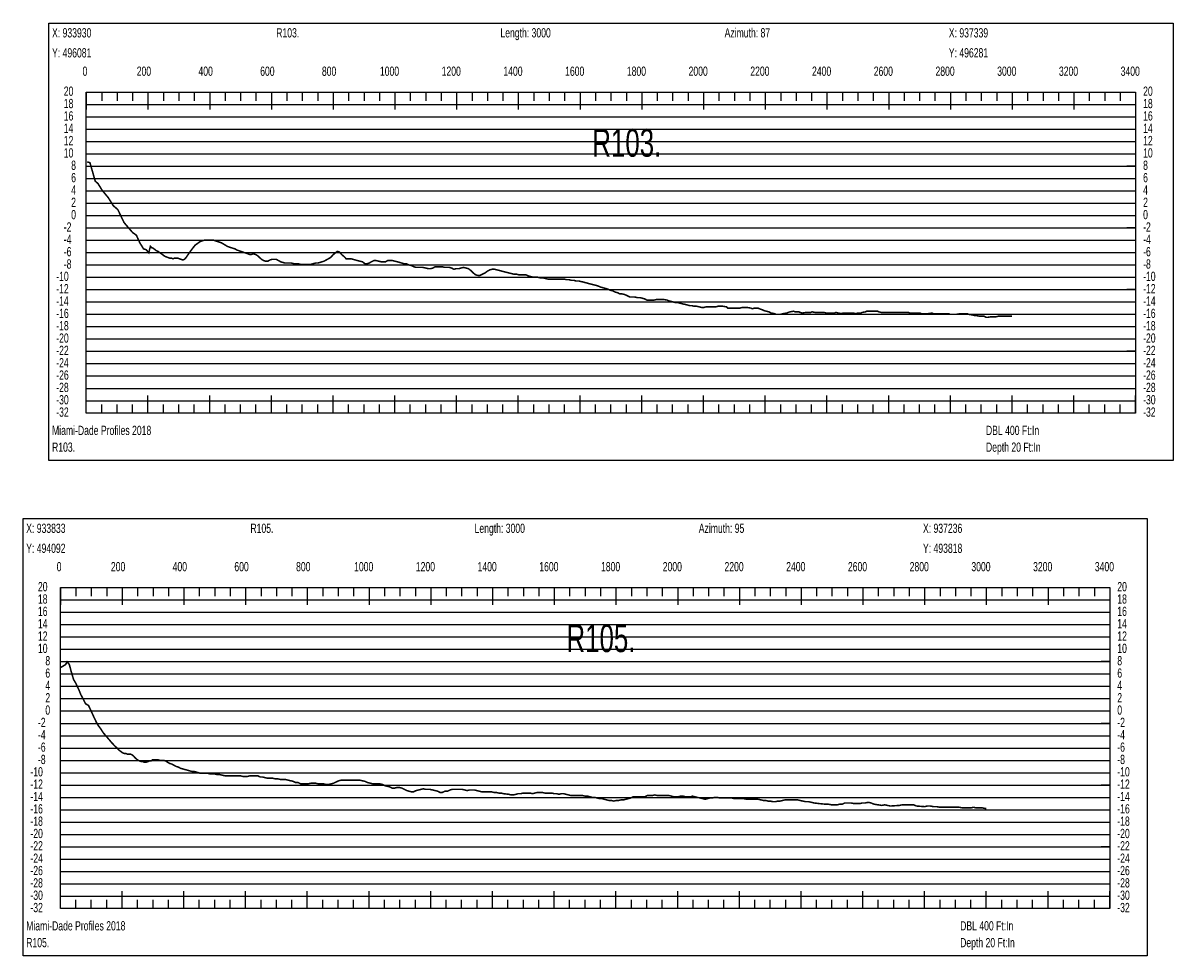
# Model space of a CAD drawing. Header units: inches. Extents: x 471865 to 538526, y 1054316 to 1102451.
# Tile 114 of 114: x 534716 to 538442, y 1099186 to 1102210. Entities that reach past the tile are written whole.
import ezdxf

# ---------------------------------------------------------------- set-up
doc = ezdxf.new("R2010")
doc.units = ezdxf.units.IN
doc.header["$MEASUREMENT"] = 0
for name, color, linetype in [('LABELS', 7, 'Continuous'), ('X_Gr1', 7, 'Continuous'), ('XSECTION', 7, 'Continuous')]:
    doc.layers.add(name, color=color, linetype=linetype)
doc.styles.get("Standard").update_dxf_attribs({"font": 'arial.ttf'})

msp = doc.modelspace()

# ---------------------------------------------------------------- linework, layer by layer
at = {"layer": 'X_Gr1', "color": 6, "linetype": 'Continuous', "lineweight": 18, "true_color": 0xff00ff, "transparency": 33554687, "const_width": 5}
for points in [[(534923.8, 1101760.1), (534923.8, 1101760.1), (534932.7, 1101757.2), (534949.8, 1101697.4), (534958.8, 1101689.5), (534972.7, 1101667.1), (534991.8, 1101644.3), (535008.7, 1101617.5), (535022.9, 1101605.4), (535043.1, 1101563.4), (535055.8, 1101548.4), (535071, 1101530.8), (535083.1, 1101522.4), (535093.8, 1101498.5), (535106.3, 1101478.1), (535115.2, 1101475.1), (535123.3, 1101465.3), (535128.5, 1101486), (535132.5, 1101482), (535137.5, 1101480), (535142.8, 1101476), (535147.9, 1101472), (535153, 1101470), (535158.5, 1101466), (535164.3, 1101462), (535169.8, 1101458), (535175.2, 1101454), (535180.3, 1101452), (535185.4, 1101450), (535190.8, 1101448), (535196.4, 1101448), (535201.8, 1101446), (535206.7, 1101448), (535211.6, 1101448), (535216.9, 1101448), (535222.3, 1101446), (535227.8, 1101444), (535233.4, 1101442), (535238.9, 1101444), (535244.3, 1101450), (535249.6, 1101458), (535255.2, 1101466), (535261, 1101474), (535267.2, 1101482), (535273.4, 1101490), (535279, 1101494), (535284.7, 1101498), (535290.4, 1101502), (535296.5, 1101504), (535302.9, 1101506), (535309.4, 1101506), (535315.9, 1101506), (535322, 1101506), (535327.9, 1101506), (535333.9, 1101506), (535339.8, 1101504), (535345.8, 1101502), (535351.7, 1101500), (535358.1, 1101498), (535364.9, 1101494), (535371.5, 1101490), (535377.8, 1101486), (535383.7, 1101484), (535389.7, 1101482), (535396, 1101480), (535402.7, 1101478), (535409.4, 1101474), (535415.6, 1101472), (535421.2, 1101470), (535426.9, 1101468), (535432.6, 1101466), (535438.6, 1101464), (535444.4, 1101462), (535450.1, 1101460), (535456, 1101460), (535462.3, 1101462), (535469.1, 1101460), (535475.7, 1101456), (535482.2, 1101450), (535488.8, 1101444), (535495.5, 1101440), (535502.3, 1101438), (535509, 1101438), (535515.7, 1101442), (535522.4, 1101444), (535529.3, 1101444), (535536.5, 1101444), (535543.8, 1101440), (535551, 1101436), (535558, 1101434), (535564.5, 1101432), (535571.1, 1101432), (535578.1, 1101432), (535585.6, 1101432), (535593.2, 1101430), (535600.4, 1101430), (535607.1, 1101430), (535613.8, 1101428), (535620.8, 1101428), (535628.2, 1101428), (535635.6, 1101428), (535642.6, 1101428), (535649.3, 1101428), (535656.2, 1101430), (535663.6, 1101432), (535671.1, 1101432), (535677.9, 1101434), (535684.3, 1101436), (535691.1, 1101438), (535698.2, 1101442), (535705.4, 1101446), (535712.5, 1101450), (535719.6, 1101458), (535726.8, 1101464), (535734, 1101470), (535740.9, 1101468), (535747.8, 1101460), (535755.1, 1101454), (535762.8, 1101446), (535770.7, 1101446), (535778.3, 1101446), (535785.5, 1101444), (535792.5, 1101442), (535799.8, 1101440), (535807.7, 1101438), (535815.8, 1101436), (535823.5, 1101430), (535830.7, 1101430), (535837.5, 1101432), (535844.5, 1101436), (535852.2, 1101440), (535860.5, 1101440), (535868.8, 1101438), (535876.7, 1101436), (535883.9, 1101436), (535890.3, 1101436), (535897, 1101440), (535904.5, 1101440), (535912.8, 1101440), (535921.3, 1101438), (535929.2, 1101436), (535936.3, 1101434), (535942.8, 1101432), (535949.7, 1101430), (535957.4, 1101430), (535965.8, 1101426), (535974.2, 1101424), (535982.1, 1101420), (535989.1, 1101418), (535995.7, 1101418), (536002.7, 1101418), (536011, 1101418), (536019.8, 1101416), (536028.7, 1101414), (536037, 1101414), (536044.2, 1101416), (536050.9, 1101420), (536057.8, 1101420), (536065.6, 1101420), (536074.1, 1101420), (536082.5, 1101418), (536090.1, 1101418), (536097.1, 1101418), (536104.2, 1101416), (536111.8, 1101412), (536119.9, 1101414), (536128.2, 1101414), (536135.9, 1101416), (536143.1, 1101418), (536150.6, 1101416), (536158.6, 1101414), (536166.8, 1101408), (536174.6, 1101400), (536182.2, 1101394), (536189.3, 1101392), (536196.7, 1101392), (536204.7, 1101396), (536212.8, 1101400), (536220.7, 1101406), (536228.4, 1101410), (536236, 1101412), (536243.7, 1101412), (536251.3, 1101410), (536259, 1101408), (536266.7, 1101406), (536274.5, 1101404), (536282, 1101402), (536289.6, 1101400), (536298, 1101398), (536306.6, 1101396), (536314.7, 1101396), (536322, 1101394), (536329.1, 1101394), (536336.8, 1101394), (536345.2, 1101394), (536353.9, 1101390), (536362.1, 1101388), (536369.4, 1101386), (536376.6, 1101386), (536384.1, 1101386), (536392.2, 1101384), (536400.6, 1101384), (536408.6, 1101382), (536416.1, 1101380), (536423.3, 1101380), (536430.7, 1101380), (536438.7, 1101380), (536446.5, 1101380), (536454.1, 1101380), (536461.8, 1101380), (536469.8, 1101380), (536477.8, 1101378), (536485.4, 1101378), (536492.8, 1101376), (536500.2, 1101376), (536508, 1101374), (536516.2, 1101374), (536524.6, 1101372), (536532.9, 1101370), (536540.4, 1101368), (536547.5, 1101366), (536555, 1101364), (536563.1, 1101362), (536571.5, 1101360), (536583.5, 1101356), (536587.4, 1101354), (536594.8, 1101352), (536602, 1101350), (536609.8, 1101348), (536618, 1101344), (536626.5, 1101342), (536634.7, 1101338), (536642.2, 1101336), (536649.6, 1101332), (536657.4, 1101332), (536665.6, 1101330), (536674.1, 1101326), (536682.1, 1101322), (536689.8, 1101322), (536697.6, 1101322), (536705.9, 1101320), (536714.4, 1101320), (536722.4, 1101318), (536730, 1101316), (536737.2, 1101312), (536744.6, 1101312), (536752.4, 1101312), (536760.4, 1101312), (536768.4, 1101314), (536775.9, 1101314), (536783.2, 1101314), (536790.7, 1101314), (536802.7, 1101312), (536806.9, 1101310), (536814.7, 1101308), (536822.3, 1101306), (536829.7, 1101304), (536837, 1101304), (536844.6, 1101302), (536852.5, 1101300), (536860.8, 1101298), (536868.8, 1101296), (536875.9, 1101294), (536882.7, 1101294), (536890.2, 1101292), (536898.6, 1101292), (536907.2, 1101290), (536915, 1101288), (536921.7, 1101288), (536928.3, 1101290), (536935.9, 1101290), (536944.6, 1101290), (536957, 1101290), (536960.8, 1101290), (536967.5, 1101292), (536974.9, 1101292), (536983.4, 1101292), (536995.6, 1101290), (536999.4, 1101286), (537006.3, 1101286), (537013.8, 1101286), (537022.5, 1101286), (537034.9, 1101286), (537038.8, 1101286), (537046.2, 1101288), (537058.1, 1101288), (537062.2, 1101288), (537074.2, 1101286), (537078.2, 1101284), (537086, 1101286), (537097.6, 1101286), (537101.5, 1101284), (537112.8, 1101280), (537116.6, 1101278), (537124.3, 1101276), (537132.1, 1101274), (537140, 1101270), (537151.3, 1101268), (537155.2, 1101266), (537162.8, 1101266), (537170.6, 1101266), (537178.8, 1101268), (537190.7, 1101270), (537194.6, 1101272), (537201.7, 1101274), (537213, 1101276), (537217, 1101274), (537229.3, 1101274), (537233.5, 1101272), (537241.5, 1101270), (537252.3, 1101272), (537256, 1101272), (537268.4, 1101272), (537272.8, 1101274), (537281.2, 1101272), (537288.9, 1101272), (537295.8, 1101272), (537306.9, 1101272), (537310.9, 1101272), (537319.3, 1101270), (537330.6, 1101270), (537334.2, 1101270), (537345.4, 1101270), (537349.4, 1101272), (537357.3, 1101270), (537369, 1101268), (537372.9, 1101270), (537384.4, 1101270), (537388.3, 1101270), (537395.9, 1101270), (537407.4, 1101270), (537411.4, 1101268), (537422.9, 1101270), (537430.7, 1101270), (537434.6, 1101272), (537445.9, 1101274), (537449.7, 1101276), (537457.1, 1101276), (537469, 1101276), (537473, 1101276), (537484.7, 1101276), (537488.7, 1101274), (537496.6, 1101272), (537508.3, 1101272), (537512.1, 1101272), (537523.2, 1101272), (537527.1, 1101272), (537534.8, 1101272), (537542.7, 1101272), (537549.8, 1101272), (537560.5, 1101272), (537564.2, 1101272), (537572.5, 1101272), (537584.6, 1101272), (537588.3, 1101270), (537598.7, 1101270), (537602.3, 1101270), (537610, 1101270), (537622.6, 1101270), (537626.6, 1101268), (537637.3, 1101268), (537640.8, 1101268), (537648.6, 1101268), (537661.4, 1101270), (537665.5, 1101268), (537676.9, 1101268), (537684, 1101268), (537687.5, 1101268), (537699.1, 1101268), (537703.1, 1101268), (537714.8, 1101268), (537718.4, 1101266), (537725.3, 1101266), (537736.7, 1101266), (537740.7, 1101266), (537752.9, 1101268), (537760.6, 1101268), (537764.2, 1101268), (537775.2, 1101268), (537779, 1101266), (537790.9, 1101264), (537798.8, 1101262), (537802.6, 1101262), (537814.3, 1101260), (537821.7, 1101260), (537829, 1101260), (537836.8, 1101256), (537840.7, 1101256), (537852.6, 1101258), (537856.5, 1101258), (537868.4, 1101258), (537876.7, 1101260), (537880.7, 1101260), (537892.5, 1101260), (537900.2, 1101260), (537908, 1101260), (537916.3, 1101260), (537920.5, 1101260), (537920.7, 1101260)], [(534837.1, 1100120.7), (534837.1, 1100120.7), (534853.8, 1100130.7), (534858.8, 1100139.8), (534866, 1100130.9), (534871.3, 1100110.5), (534879.7, 1100082.2), (534886.2, 1100071.3), (534895.8, 1100051.4), (534903.2, 1100033.4), (534918.9, 1100003.3), (534927.9, 1099998.5), (534934.8, 1099984), (534946.6, 1099958.3), (534956.3, 1099938), (534967.1, 1099923.2), (534976, 1099909.5), (534987.3, 1099896.3), (535004.3, 1099876.3), (535010.1, 1099870.3), (535016.1, 1099864.3), (535021, 1099860.3), (535025.9, 1099854.3), (535031.2, 1099850.3), (535036.1, 1099846.3), (535039.8, 1099844.3), (535044.7, 1099842.3), (535049.6, 1099842.3), (535054.4, 1099840.3), (535059.9, 1099840.3), (535064.9, 1099840.3), (535069.1, 1099838.3), (535074, 1099834.3), (535079.2, 1099828.3), (535084, 1099824.3), (535088.8, 1099820.3), (535093.8, 1099818.3), (535099.1, 1099816.3), (535104.2, 1099816.3), (535108.9, 1099814.3), (535114.2, 1099814.3), (535120.1, 1099816.3), (535125.9, 1099818.3), (535131, 1099818.3), (535135.9, 1099822.3), (535141.5, 1099822.3), (535147.5, 1099822.3), (535153.4, 1099822.3), (535159.2, 1099820.3), (535165.2, 1099820.3), (535171.5, 1099820.3), (535177.9, 1099818.3), (535184.2, 1099814.3), (535190.9, 1099810.3), (535197.9, 1099808.3), (535205.3, 1099804.3), (535212.6, 1099800.3), (535219.7, 1099798.3), (535227, 1099794.3), (535234.4, 1099792.3), (535241.9, 1099790.3), (535249.1, 1099788.3), (535256.1, 1099786.3), (535263.4, 1099784.3), (535270.6, 1099784.3), (535277.6, 1099782.3), (535284.1, 1099780.3), (535290.8, 1099778.3), (535298.5, 1099778.3), (535306.8, 1099778.3), (535315.1, 1099778.3), (535322.6, 1099776.3), (535329.5, 1099776.3), (535336.7, 1099776.3), (535344.5, 1099774.3), (535352.7, 1099774.3), (535361.3, 1099772.3), (535370, 1099770.3), (535378.5, 1099770.3), (535386.3, 1099770.3), (535393.9, 1099770.3), (535402, 1099770.3), (535410.5, 1099770.3), (535419.3, 1099770.3), (535427.9, 1099768.3), (535436, 1099768.3), (535443.6, 1099768.3), (535451, 1099770.3), (535459.1, 1099770.3), (535467.6, 1099770.3), (535476.3, 1099770.3), (535484.7, 1099766.3), (535492.5, 1099766.3), (535500.1, 1099764.3), (535507.8, 1099762.3), (535516.1, 1099762.3), (535525, 1099762.3), (535533.8, 1099760.3), (535542.2, 1099760.3), (535549.9, 1099758.3), (535557.7, 1099758.3), (535565.8, 1099758.3), (535574.2, 1099756.3), (535582.8, 1099754.3), (535591.2, 1099752.3), (535599.3, 1099748.3), (535607.4, 1099748.3), (535615.4, 1099744.3), (535623.8, 1099744.3), (535632, 1099744.3), (535640.3, 1099744.3), (535648.6, 1099746.3), (535656.6, 1099746.3), (535664.4, 1099746.3), (535672, 1099744.3), (535680.1, 1099744.3), (535688.7, 1099744.3), (535697.4, 1099742.3), (535706.1, 1099742.3), (535714.4, 1099744.3), (535722.4, 1099746.3), (535730.5, 1099750.3), (535739, 1099754.3), (535748, 1099756.3), (535757, 1099756.3), (535765.6, 1099756.3), (535774, 1099756.3), (535782.1, 1099756.3), (535789.9, 1099756.3), (535797.7, 1099756.3), (535805.9, 1099756.3), (535814.7, 1099754.3), (535823.7, 1099752.3), (535832.6, 1099748.3), (535841, 1099746.3), (535848.7, 1099744.3), (535856.5, 1099744.3), (535864.3, 1099744.3), (535872.2, 1099744.3), (535880.1, 1099742.3), (535888.2, 1099738.3), (535896.4, 1099736.3), (535904.3, 1099734.3), (535911.8, 1099730.3), (535919.3, 1099730.3), (535927.3, 1099732.3), (535935.5, 1099732.3), (535943.6, 1099730.3), (535951.7, 1099726.3), (535959.6, 1099722.3), (535967, 1099720.3), (535974, 1099718.3), (535981.1, 1099718.3), (535988.9, 1099722.3), (535997.2, 1099724.3), (536005.4, 1099726.3), (536013, 1099728.3), (536020, 1099726.3), (536027, 1099726.3), (536034.7, 1099726.3), (536043.2, 1099724.3), (536051.8, 1099722.3), (536059.6, 1099720.3), (536066.8, 1099716.3), (536074.3, 1099716.3), (536082.7, 1099720.3), (536091.4, 1099720.3), (536099.3, 1099724.3), (536106.4, 1099726.3), (536113.7, 1099726.3), (536121.7, 1099726.3), (536130.3, 1099726.3), (536139, 1099726.3), (536147.3, 1099724.3), (536154.9, 1099722.3), (536162.2, 1099724.3), (536169.9, 1099724.3), (536178.1, 1099724.3), (536186.5, 1099722.3), (536194.8, 1099720.3), (536202.6, 1099718.3), (536210.1, 1099718.3), (536217.5, 1099718.3), (536225.3, 1099718.3), (536233.7, 1099718.3), (536242, 1099716.3), (536250, 1099716.3), (536257.4, 1099714.3), (536264.7, 1099714.3), (536272.5, 1099712.3), (536289.8, 1099710.3), (536298, 1099708.3), (536305.5, 1099708.3), (536312.8, 1099710.3), (536320.3, 1099712.3), (536328.2, 1099712.3), (536336.3, 1099714.3), (536344.2, 1099714.3), (536352, 1099714.3), (536359.6, 1099714.3), (536366.9, 1099712.3), (536374.3, 1099714.3), (536382.2, 1099716.3), (536390.6, 1099716.3), (536398.9, 1099716.3), (536406.4, 1099714.3), (536413.3, 1099714.3), (536420.5, 1099714.3), (536428.5, 1099714.3), (536436.9, 1099712.3), (536445.1, 1099712.3), (536452.6, 1099710.3), (536459.7, 1099712.3), (536467.1, 1099712.3), (536475, 1099710.3), (536483.2, 1099708.3), (536491.3, 1099706.3), (536498.9, 1099706.3), (536506.3, 1099706.3), (536513.6, 1099706.3), (536521.2, 1099706.3), (536529.2, 1099706.3), (536537.2, 1099704.3), (536545.3, 1099704.3), (536553, 1099702.3), (536560.6, 1099700.3), (536568.5, 1099700.3), (536576.5, 1099698.3), (536584.4, 1099696.3), (536591.6, 1099696.3), (536598.9, 1099694.3), (536606.7, 1099692.3), (536614.7, 1099690.3), (536622.5, 1099690.3), (536630.1, 1099688.3), (536637.9, 1099690.3), (536645.8, 1099690.3), (536653.9, 1099692.3), (536661.7, 1099692.3), (536669.2, 1099694.3), (536676.8, 1099696.3), (536684.7, 1099698.3), (536692.5, 1099702.3), (536700.1, 1099702.3), (536707.6, 1099702.3), (536715.5, 1099702.3), (536723.5, 1099702.3), (536731.1, 1099702.3), (536738.5, 1099706.3), (536746.2, 1099706.3), (536754.4, 1099706.3), (536763, 1099708.3), (536771.3, 1099706.3), (536779, 1099706.3), (536786.2, 1099706.3), (536793.2, 1099706.3), (536800.6, 1099706.3), (536808.8, 1099706.3), (536817.1, 1099704.3), (536824.8, 1099702.3), (536831.7, 1099702.3), (536838.4, 1099702.3), (536846, 1099704.3), (536854.6, 1099704.3), (536863.3, 1099702.3), (536871.3, 1099702.3), (536878.4, 1099702.3), (536885.3, 1099704.3), (536892.9, 1099702.3), (536901.2, 1099700.3), (536909.8, 1099698.3), (536918.2, 1099696.3), (536926.2, 1099694.3), (536933.7, 1099696.3), (536941.1, 1099698.3), (536948.8, 1099698.3), (536956.8, 1099700.3), (536965.1, 1099700.3), (536973.4, 1099698.3), (536981.4, 1099698.3), (536989, 1099698.3), (536996.6, 1099698.3), (537004.4, 1099698.3), (537012.5, 1099698.3), (537020.6, 1099696.3), (537028.1, 1099696.3), (537035.5, 1099696.3), (537043.2, 1099696.3), (537051.3, 1099696.3), (537059.6, 1099694.3), (537067.5, 1099694.3), (537074.9, 1099694.3), (537082.1, 1099694.3), (537089.9, 1099694.3), (537098.2, 1099694.3), (537106.3, 1099692.3), (537114.3, 1099690.3), (537122.1, 1099690.3), (537129.7, 1099688.3), (537137.5, 1099688.3), (537145.3, 1099686.3), (537153.2, 1099686.3), (537161, 1099688.3), (537168.8, 1099688.3), (537176.7, 1099690.3), (537184.8, 1099692.3), (537193.2, 1099692.3), (537201.7, 1099692.3), (537218.2, 1099692.3), (537226, 1099692.3), (537233.9, 1099690.3), (537242.5, 1099688.3), (537252.1, 1099686.3), (537261.7, 1099686.3), (537270.4, 1099684.3), (537278.4, 1099682.3), (537294.9, 1099680.3), (537314.5, 1099678.3), (537324.9, 1099678.3), (537335.4, 1099676.3), (537345.3, 1099676.3), (537354.2, 1099676.3), (537362.4, 1099678.3), (537370.4, 1099678.3), (537378.8, 1099682.3), (537388, 1099682.3), (537398.1, 1099682.3), (537408.2, 1099680.3), (537417.7, 1099680.3), (537426.7, 1099680.3), (537435.5, 1099682.3), (537444.7, 1099682.3), (537454.2, 1099684.3), (537463.7, 1099682.3), (537473, 1099678.3), (537498.8, 1099674.3), (537507.5, 1099676.3), (537516.6, 1099674.3), (537526.1, 1099672.3), (537555.3, 1099674.3), (537564.8, 1099676.3), (537573.8, 1099676.3), (537582.6, 1099676.3), (537591.7, 1099676.3), (537601.2, 1099676.3), (537610.9, 1099672.3), (537636.7, 1099670.3), (537645.6, 1099672.3), (537655.4, 1099672.3), (537665.9, 1099670.3), (537676.4, 1099670.3), (537686.2, 1099668.3), (537695.4, 1099668.3), (537704.2, 1099668.3), (537712.8, 1099668.3), (537721.4, 1099668.3), (537730.2, 1099668.3), (537739.6, 1099668.3), (537749.6, 1099668.3), (537759.9, 1099666.3), (537769.7, 1099666.3), (537778.5, 1099666.3), (537786.8, 1099666.3), (537795, 1099668.3), (537804.1, 1099666.3), (537814, 1099666.3), (537823.9, 1099666.3), (537833.5, 1099664.3), (537837, 1099664.3)]]:
    msp.add_lwpolyline(points, dxfattribs=at)
at = {"layer": 'XSECTION', "color": 18, "linetype": 'Continuous', "true_color": 0x000000}
for points in [[(534799.5, 1102210), (538441.9, 1102210), (538441.9, 1100792), (534799.5, 1100792), (534799.5, 1102210)], [(534920.7, 1101986), (538320.7, 1101986), (538320.7, 1100946), (534920.7, 1100946), (534920.7, 1101986)], [(534920.7, 1101986), (534920.7, 1101929.6)], [(534920.7, 1101986), (534920.7, 1101929.6)], [(534920.7, 1101986), (534920.7, 1101958)], [(534920.7, 1101986), (534920.7, 1101958)], [(534970.7, 1101986), (534970.7, 1101958)], [(535020.7, 1101986), (535020.7, 1101958)], [(535070.7, 1101986), (535070.7, 1101958)], [(535120.7, 1101986), (535120.7, 1101929.6)], [(535120.7, 1101986), (535120.7, 1101958)], [(535170.7, 1101986), (535170.7, 1101958)], [(535220.7, 1101986), (535220.7, 1101958)], [(535270.7, 1101986), (535270.7, 1101958)], [(535320.7, 1101986), (535320.7, 1101929.6)], [(535320.7, 1101986), (535320.7, 1101958)], [(535370.7, 1101986), (535370.7, 1101958)], [(535420.7, 1101986), (535420.7, 1101958)], [(535470.7, 1101986), (535470.7, 1101958)], [(535520.7, 1101986), (535520.7, 1101929.6)], [(535520.7, 1101986), (535520.7, 1101958)], [(535570.7, 1101986), (535570.7, 1101958)], [(535620.7, 1101986), (535620.7, 1101958)], [(535670.7, 1101986), (535670.7, 1101958)], [(535720.7, 1101986), (535720.7, 1101929.6)], [(535720.7, 1101986), (535720.7, 1101958)], [(535770.7, 1101986), (535770.7, 1101958)], [(535820.7, 1101986), (535820.7, 1101958)], [(535870.7, 1101986), (535870.7, 1101958)], [(535920.7, 1101986), (535920.7, 1101929.6)], [(535920.7, 1101986), (535920.7, 1101958)], [(535970.7, 1101986), (535970.7, 1101958)], [(536020.7, 1101986), (536020.7, 1101958)], [(536070.7, 1101986), (536070.7, 1101958)], [(536120.7, 1101986), (536120.7, 1101929.6)], [(536120.7, 1101986), (536120.7, 1101958)], [(536170.7, 1101986), (536170.7, 1101958)], [(536220.7, 1101986), (536220.7, 1101958)], [(536270.7, 1101986), (536270.7, 1101958)], [(536320.7, 1101986), (536320.7, 1101929.6)], [(536320.7, 1101986), (536320.7, 1101958)], [(536370.7, 1101986), (536370.7, 1101958)], [(536420.7, 1101986), (536420.7, 1101958)], [(536470.7, 1101986), (536470.7, 1101958)], [(536520.7, 1101986), (536520.7, 1101929.6)], [(536520.7, 1101986), (536520.7, 1101958)], [(536570.7, 1101986), (536570.7, 1101958)], [(536620.7, 1101986), (536620.7, 1101958)], [(536670.7, 1101986), (536670.7, 1101958)], [(536720.7, 1101986), (536720.7, 1101929.6)], [(536720.7, 1101986), (536720.7, 1101958)], [(536770.7, 1101986), (536770.7, 1101958)], [(536820.7, 1101986), (536820.7, 1101958)], [(536870.7, 1101986), (536870.7, 1101958)], [(536920.7, 1101986), (536920.7, 1101929.6)], [(536920.7, 1101986), (536920.7, 1101958)], [(536970.7, 1101986), (536970.7, 1101958)], [(537020.7, 1101986), (537020.7, 1101958)], [(537070.7, 1101986), (537070.7, 1101958)], [(537120.7, 1101986), (537120.7, 1101929.6)], [(537120.7, 1101986), (537120.7, 1101958)], [(537170.7, 1101986), (537170.7, 1101958)], [(537220.7, 1101986), (537220.7, 1101958)], [(537270.7, 1101986), (537270.7, 1101958)], [(537320.7, 1101986), (537320.7, 1101929.6)], [(537320.7, 1101986), (537320.7, 1101958)], [(537370.7, 1101986), (537370.7, 1101958)], [(537420.7, 1101986), (537420.7, 1101958)], [(537470.7, 1101986), (537470.7, 1101958)], [(537520.7, 1101986), (537520.7, 1101929.6)], [(537520.7, 1101986), (537520.7, 1101958)], [(537570.7, 1101986), (537570.7, 1101958)], [(537620.7, 1101986), (537620.7, 1101958)], [(537670.7, 1101986), (537670.7, 1101958)], [(537720.7, 1101986), (537720.7, 1101929.6)], [(537720.7, 1101986), (537720.7, 1101958)], [(537770.7, 1101986), (537770.7, 1101958)], [(537820.7, 1101986), (537820.7, 1101958)], [(537870.7, 1101986), (537870.7, 1101958)], [(537920.7, 1101986), (537920.7, 1101929.6)], [(537920.7, 1101986), (537920.7, 1101958)], [(537970.7, 1101986), (537970.7, 1101958)], [(538020.7, 1101986), (538020.7, 1101958)], [(538070.7, 1101986), (538070.7, 1101958)], [(538120.7, 1101986), (538120.7, 1101929.6)], [(538120.7, 1101986), (538120.7, 1101958)], [(538170.7, 1101986), (538170.7, 1101958)], [(538220.7, 1101986), (538220.7, 1101958)], [(538270.7, 1101986), (538270.7, 1101958)], [(538320.7, 1101986), (538320.7, 1101929.6)], [(538320.7, 1101986), (538320.7, 1101958)], [(534920.7, 1101746), (534948.7, 1101746)], [(538320.7, 1101746), (538292.7, 1101746)], [(534920.7, 1101546), (534948.7, 1101546)], [(538320.7, 1101546), (538292.7, 1101546)], [(534920.7, 1101346), (534948.7, 1101346)], [(538320.7, 1101346), (538292.7, 1101346)], [(534920.7, 1101146), (534948.7, 1101146)], [(538320.7, 1101146), (538292.7, 1101146)], [(534920.7, 1100946), (534920.7, 1101002.4)], [(534920.7, 1100946), (534920.7, 1101002.4)], [(535120.7, 1100946), (535120.7, 1101002.4)], [(535320.7, 1100946), (535320.7, 1101002.4)], [(535520.7, 1100946), (535520.7, 1101002.4)], [(535720.7, 1100946), (535720.7, 1101002.4)], [(535920.7, 1100946), (535920.7, 1101002.4)], [(536120.7, 1100946), (536120.7, 1101002.4)], [(536320.7, 1100946), (536320.7, 1101002.4)], [(536520.7, 1100946), (536520.7, 1101002.4)], [(536720.7, 1100946), (536720.7, 1101002.4)], [(536920.7, 1100946), (536920.7, 1101002.4)], [(537120.7, 1100946), (537120.7, 1101002.4)], [(537320.7, 1100946), (537320.7, 1101002.4)], [(537520.7, 1100946), (537520.7, 1101002.4)], [(537720.7, 1100946), (537720.7, 1101002.4)], [(537920.7, 1100946), (537920.7, 1101002.4)], [(538120.7, 1100946), (538120.7, 1101002.4)], [(538320.7, 1100946), (538320.7, 1101002.4)], [(534920.7, 1100946), (534920.7, 1100974)], [(534920.7, 1100946), (534920.7, 1100974)], [(534970.7, 1100946), (534970.7, 1100974)], [(535020.7, 1100946), (535020.7, 1100974)], [(535070.7, 1100946), (535070.7, 1100974)], [(535120.7, 1100946), (535120.7, 1100974)], [(535170.7, 1100946), (535170.7, 1100974)], [(535220.7, 1100946), (535220.7, 1100974)], [(535270.7, 1100946), (535270.7, 1100974)], [(535320.7, 1100946), (535320.7, 1100974)], [(535370.7, 1100946), (535370.7, 1100974)], [(535420.7, 1100946), (535420.7, 1100974)], [(535470.7, 1100946), (535470.7, 1100974)], [(535520.7, 1100946), (535520.7, 1100974)], [(535570.7, 1100946), (535570.7, 1100974)], [(535620.7, 1100946), (535620.7, 1100974)], [(535670.7, 1100946), (535670.7, 1100974)], [(535720.7, 1100946), (535720.7, 1100974)], [(535770.7, 1100946), (535770.7, 1100974)], [(535820.7, 1100946), (535820.7, 1100974)], [(535870.7, 1100946), (535870.7, 1100974)], [(535920.7, 1100946), (535920.7, 1100974)], [(535970.7, 1100946), (535970.7, 1100974)], [(536020.7, 1100946), (536020.7, 1100974)], [(536070.7, 1100946), (536070.7, 1100974)], [(536120.7, 1100946), (536120.7, 1100974)], [(536170.7, 1100946), (536170.7, 1100974)], [(536220.7, 1100946), (536220.7, 1100974)], [(536270.7, 1100946), (536270.7, 1100974)], [(536320.7, 1100946), (536320.7, 1100974)], [(536370.7, 1100946), (536370.7, 1100974)], [(536420.7, 1100946), (536420.7, 1100974)], [(536470.7, 1100946), (536470.7, 1100974)], [(536520.7, 1100946), (536520.7, 1100974)], [(536570.7, 1100946), (536570.7, 1100974)], [(536620.7, 1100946), (536620.7, 1100974)], [(536670.7, 1100946), (536670.7, 1100974)], [(536720.7, 1100946), (536720.7, 1100974)], [(536770.7, 1100946), (536770.7, 1100974)], [(536820.7, 1100946), (536820.7, 1100974)], [(536870.7, 1100946), (536870.7, 1100974)], [(536920.7, 1100946), (536920.7, 1100974)], [(536970.7, 1100946), (536970.7, 1100974)], [(537020.7, 1100946), (537020.7, 1100974)], [(537070.7, 1100946), (537070.7, 1100974)], [(537120.7, 1100946), (537120.7, 1100974)], [(537170.7, 1100946), (537170.7, 1100974)], [(537220.7, 1100946), (537220.7, 1100974)], [(537270.7, 1100946), (537270.7, 1100974)], [(537320.7, 1100946), (537320.7, 1100974)], [(537370.7, 1100946), (537370.7, 1100974)], [(537420.7, 1100946), (537420.7, 1100974)], [(537470.7, 1100946), (537470.7, 1100974)], [(537520.7, 1100946), (537520.7, 1100974)], [(537570.7, 1100946), (537570.7, 1100974)], [(537620.7, 1100946), (537620.7, 1100974)], [(537670.7, 1100946), (537670.7, 1100974)], [(537720.7, 1100946), (537720.7, 1100974)], [(537770.7, 1100946), (537770.7, 1100974)], [(537820.7, 1100946), (537820.7, 1100974)], [(537870.7, 1100946), (537870.7, 1100974)], [(537920.7, 1100946), (537920.7, 1100974)], [(537970.7, 1100946), (537970.7, 1100974)], [(538020.7, 1100946), (538020.7, 1100974)], [(538070.7, 1100946), (538070.7, 1100974)], [(538120.7, 1100946), (538120.7, 1100974)], [(538170.7, 1100946), (538170.7, 1100974)], [(538220.7, 1100946), (538220.7, 1100974)], [(538270.7, 1100946), (538270.7, 1100974)], [(538320.7, 1100946), (538320.7, 1100974)], [(534715.8, 1100604.3), (538358.2, 1100604.3), (538358.2, 1099186.3), (534715.8, 1099186.3), (534715.8, 1100604.3)], [(534837, 1100380.3), (538237, 1100380.3), (538237, 1099340.3), (534837, 1099340.3), (534837, 1100380.3)], [(534837, 1100380.3), (534837, 1100323.9)], [(534837, 1100380.3), (534837, 1100323.9)], [(534837, 1100380.3), (534837, 1100352.3)], [(534837, 1100380.3), (534837, 1100352.3)], [(534887, 1100380.3), (534887, 1100352.3)], [(534937, 1100380.3), (534937, 1100352.3)], [(534987, 1100380.3), (534987, 1100352.3)], [(535037, 1100380.3), (535037, 1100323.9)], [(535037, 1100380.3), (535037, 1100352.3)], [(535087, 1100380.3), (535087, 1100352.3)], [(535137, 1100380.3), (535137, 1100352.3)], [(535187, 1100380.3), (535187, 1100352.3)], [(535237, 1100380.3), (535237, 1100323.9)], [(535237, 1100380.3), (535237, 1100352.3)], [(535287, 1100380.3), (535287, 1100352.3)], [(535337, 1100380.3), (535337, 1100352.3)], [(535387, 1100380.3), (535387, 1100352.3)], [(535437, 1100380.3), (535437, 1100323.9)], [(535437, 1100380.3), (535437, 1100352.3)], [(535487, 1100380.3), (535487, 1100352.3)], [(535537, 1100380.3), (535537, 1100352.3)], [(535587, 1100380.3), (535587, 1100352.3)], [(535637, 1100380.3), (535637, 1100323.9)], [(535637, 1100380.3), (535637, 1100352.3)], [(535687, 1100380.3), (535687, 1100352.3)], [(535737, 1100380.3), (535737, 1100352.3)], [(535787, 1100380.3), (535787, 1100352.3)], [(535837, 1100380.3), (535837, 1100323.9)], [(535837, 1100380.3), (535837, 1100352.3)], [(535887, 1100380.3), (535887, 1100352.3)], [(535937, 1100380.3), (535937, 1100352.3)], [(535987, 1100380.3), (535987, 1100352.3)], [(536037, 1100380.3), (536037, 1100323.9)], [(536037, 1100380.3), (536037, 1100352.3)], [(536087, 1100380.3), (536087, 1100352.3)], [(536137, 1100380.3), (536137, 1100352.3)], [(536187, 1100380.3), (536187, 1100352.3)], [(536237, 1100380.3), (536237, 1100323.9)], [(536237, 1100380.3), (536237, 1100352.3)], [(536287, 1100380.3), (536287, 1100352.3)], [(536337, 1100380.3), (536337, 1100352.3)], [(536387, 1100380.3), (536387, 1100352.3)], [(536437, 1100380.3), (536437, 1100323.9)], [(536437, 1100380.3), (536437, 1100352.3)], [(536487, 1100380.3), (536487, 1100352.3)], [(536537, 1100380.3), (536537, 1100352.3)], [(536587, 1100380.3), (536587, 1100352.3)], [(536637, 1100380.3), (536637, 1100323.9)], [(536637, 1100380.3), (536637, 1100352.3)], [(536687, 1100380.3), (536687, 1100352.3)], [(536737, 1100380.3), (536737, 1100352.3)], [(536787, 1100380.3), (536787, 1100352.3)], [(536837, 1100380.3), (536837, 1100323.9)], [(536837, 1100380.3), (536837, 1100352.3)], [(536887, 1100380.3), (536887, 1100352.3)], [(536937, 1100380.3), (536937, 1100352.3)], [(536987, 1100380.3), (536987, 1100352.3)], [(537037, 1100380.3), (537037, 1100323.9)], [(537037, 1100380.3), (537037, 1100352.3)], [(537087, 1100380.3), (537087, 1100352.3)], [(537137, 1100380.3), (537137, 1100352.3)], [(537187, 1100380.3), (537187, 1100352.3)], [(537237, 1100380.3), (537237, 1100323.9)], [(537237, 1100380.3), (537237, 1100352.3)], [(537287, 1100380.3), (537287, 1100352.3)], [(537337, 1100380.3), (537337, 1100352.3)], [(537387, 1100380.3), (537387, 1100352.3)], [(537437, 1100380.3), (537437, 1100323.9)], [(537437, 1100380.3), (537437, 1100352.3)], [(537487, 1100380.3), (537487, 1100352.3)], [(537537, 1100380.3), (537537, 1100352.3)], [(537587, 1100380.3), (537587, 1100352.3)], [(537637, 1100380.3), (537637, 1100323.9)], [(537637, 1100380.3), (537637, 1100352.3)], [(537687, 1100380.3), (537687, 1100352.3)], [(537737, 1100380.3), (537737, 1100352.3)], [(537787, 1100380.3), (537787, 1100352.3)], [(537837, 1100380.3), (537837, 1100323.9)], [(537837, 1100380.3), (537837, 1100352.3)], [(537887, 1100380.3), (537887, 1100352.3)], [(537937, 1100380.3), (537937, 1100352.3)], [(537987, 1100380.3), (537987, 1100352.3)], [(538037, 1100380.3), (538037, 1100323.9)], [(538037, 1100380.3), (538037, 1100352.3)], [(538087, 1100380.3), (538087, 1100352.3)], [(538137, 1100380.3), (538137, 1100352.3)], [(538187, 1100380.3), (538187, 1100352.3)], [(538237, 1100380.3), (538237, 1100323.9)], [(538237, 1100380.3), (538237, 1100352.3)], [(534837, 1100140.3), (534865, 1100140.3)], [(538237, 1100140.3), (538209, 1100140.3)], [(534837, 1099940.3), (534865, 1099940.3)], [(538237, 1099940.3), (538209, 1099940.3)], [(534837, 1099740.3), (534865, 1099740.3)], [(538237, 1099740.3), (538209, 1099740.3)], [(534837, 1099540.3), (534865, 1099540.3)], [(538237, 1099540.3), (538209, 1099540.3)], [(534837, 1099340.3), (534837, 1099396.7)], [(534837, 1099340.3), (534837, 1099396.7)], [(535037, 1099340.3), (535037, 1099396.7)], [(535237, 1099340.3), (535237, 1099396.7)], [(535437, 1099340.3), (535437, 1099396.7)], [(535637, 1099340.3), (535637, 1099396.7)], [(535837, 1099340.3), (535837, 1099396.7)], [(536037, 1099340.3), (536037, 1099396.7)], [(536237, 1099340.3), (536237, 1099396.7)], [(536437, 1099340.3), (536437, 1099396.7)], [(536637, 1099340.3), (536637, 1099396.7)], [(536837, 1099340.3), (536837, 1099396.7)], [(537037, 1099340.3), (537037, 1099396.7)], [(537237, 1099340.3), (537237, 1099396.7)], [(537437, 1099340.3), (537437, 1099396.7)], [(537637, 1099340.3), (537637, 1099396.7)], [(537837, 1099340.3), (537837, 1099396.7)], [(538037, 1099340.3), (538037, 1099396.7)], [(538237, 1099340.3), (538237, 1099396.7)], [(534837, 1099340.3), (534837, 1099368.3)], [(534837, 1099340.3), (534837, 1099368.3)], [(534887, 1099340.3), (534887, 1099368.3)], [(534937, 1099340.3), (534937, 1099368.3)], [(534987, 1099340.3), (534987, 1099368.3)], [(535037, 1099340.3), (535037, 1099368.3)], [(535087, 1099340.3), (535087, 1099368.3)], [(535137, 1099340.3), (535137, 1099368.3)], [(535187, 1099340.3), (535187, 1099368.3)], [(535237, 1099340.3), (535237, 1099368.3)], [(535287, 1099340.3), (535287, 1099368.3)], [(535337, 1099340.3), (535337, 1099368.3)], [(535387, 1099340.3), (535387, 1099368.3)], [(535437, 1099340.3), (535437, 1099368.3)], [(535487, 1099340.3), (535487, 1099368.3)], [(535537, 1099340.3), (535537, 1099368.3)], [(535587, 1099340.3), (535587, 1099368.3)], [(535637, 1099340.3), (535637, 1099368.3)], [(535687, 1099340.3), (535687, 1099368.3)], [(535737, 1099340.3), (535737, 1099368.3)], [(535787, 1099340.3), (535787, 1099368.3)], [(535837, 1099340.3), (535837, 1099368.3)], [(535887, 1099340.3), (535887, 1099368.3)], [(535937, 1099340.3), (535937, 1099368.3)], [(535987, 1099340.3), (535987, 1099368.3)], [(536037, 1099340.3), (536037, 1099368.3)], [(536087, 1099340.3), (536087, 1099368.3)], [(536137, 1099340.3), (536137, 1099368.3)], [(536187, 1099340.3), (536187, 1099368.3)], [(536237, 1099340.3), (536237, 1099368.3)], [(536287, 1099340.3), (536287, 1099368.3)], [(536337, 1099340.3), (536337, 1099368.3)], [(536387, 1099340.3), (536387, 1099368.3)], [(536437, 1099340.3), (536437, 1099368.3)], [(536487, 1099340.3), (536487, 1099368.3)], [(536537, 1099340.3), (536537, 1099368.3)], [(536587, 1099340.3), (536587, 1099368.3)], [(536637, 1099340.3), (536637, 1099368.3)], [(536687, 1099340.3), (536687, 1099368.3)], [(536737, 1099340.3), (536737, 1099368.3)], [(536787, 1099340.3), (536787, 1099368.3)], [(536837, 1099340.3), (536837, 1099368.3)], [(536887, 1099340.3), (536887, 1099368.3)], [(536937, 1099340.3), (536937, 1099368.3)], [(536987, 1099340.3), (536987, 1099368.3)], [(537037, 1099340.3), (537037, 1099368.3)], [(537087, 1099340.3), (537087, 1099368.3)], [(537137, 1099340.3), (537137, 1099368.3)], [(537187, 1099340.3), (537187, 1099368.3)], [(537237, 1099340.3), (537237, 1099368.3)], [(537287, 1099340.3), (537287, 1099368.3)], [(537337, 1099340.3), (537337, 1099368.3)], [(537387, 1099340.3), (537387, 1099368.3)], [(537437, 1099340.3), (537437, 1099368.3)], [(537487, 1099340.3), (537487, 1099368.3)], [(537537, 1099340.3), (537537, 1099368.3)], [(537587, 1099340.3), (537587, 1099368.3)], [(537637, 1099340.3), (537637, 1099368.3)], [(537687, 1099340.3), (537687, 1099368.3)], [(537737, 1099340.3), (537737, 1099368.3)], [(537787, 1099340.3), (537787, 1099368.3)], [(537837, 1099340.3), (537837, 1099368.3)], [(537887, 1099340.3), (537887, 1099368.3)], [(537937, 1099340.3), (537937, 1099368.3)], [(537987, 1099340.3), (537987, 1099368.3)], [(538037, 1099340.3), (538037, 1099368.3)], [(538087, 1099340.3), (538087, 1099368.3)], [(538137, 1099340.3), (538137, 1099368.3)], [(538187, 1099340.3), (538187, 1099368.3)], [(538237, 1099340.3), (538237, 1099368.3)]]:
    msp.add_lwpolyline(points, dxfattribs=at)
at = {"layer": 'XSECTION', "color": 18, "true_color": 0x000000}
for points in [[(534920.7, 1101946), (538320.7, 1101946)], [(534920.7, 1101906), (538320.7, 1101906)], [(534920.7, 1101866), (538320.7, 1101866)], [(534920.7, 1101826), (538320.7, 1101826)], [(534920.7, 1101786), (538320.7, 1101786)], [(534920.7, 1101746), (538320.7, 1101746)], [(534920.7, 1101706), (538320.7, 1101706)], [(534920.7, 1101666), (538320.7, 1101666)], [(534920.7, 1101626), (538320.7, 1101626)], [(534920.7, 1101586), (538320.7, 1101586)], [(534920.7, 1101546), (538320.7, 1101546)], [(534920.7, 1101506), (538320.7, 1101506)], [(534920.7, 1101466), (538320.7, 1101466)], [(534920.7, 1101426), (538320.7, 1101426)], [(534920.7, 1101386), (538320.7, 1101386)], [(534920.7, 1101346), (538320.7, 1101346)], [(534920.7, 1101306), (538320.7, 1101306)], [(534920.7, 1101266), (538320.7, 1101266)], [(534920.7, 1101226), (538320.7, 1101226)], [(534920.7, 1101186), (538320.7, 1101186)], [(534920.7, 1101146), (538320.7, 1101146)], [(534920.7, 1101106), (538320.7, 1101106)], [(534920.7, 1101066), (538320.7, 1101066)], [(534920.7, 1101026), (538320.7, 1101026)], [(534920.7, 1100986), (538320.7, 1100986)], [(534837, 1100340.3), (538237, 1100340.3)], [(534837, 1100300.3), (538237, 1100300.3)], [(534837, 1100260.3), (538237, 1100260.3)], [(534837, 1100220.3), (538237, 1100220.3)], [(534837, 1100180.3), (538237, 1100180.3)], [(534837, 1100140.3), (538237, 1100140.3)], [(534837, 1100100.3), (538237, 1100100.3)], [(534837, 1100060.3), (538237, 1100060.3)], [(534837, 1100020.3), (538237, 1100020.3)], [(534837, 1099980.3), (538237, 1099980.3)], [(534837, 1099940.3), (538237, 1099940.3)], [(534837, 1099900.3), (538237, 1099900.3)], [(534837, 1099860.3), (538237, 1099860.3)], [(534837, 1099820.3), (538237, 1099820.3)], [(534837, 1099780.3), (538237, 1099780.3)], [(534837, 1099740.3), (538237, 1099740.3)], [(534837, 1099700.3), (538237, 1099700.3)], [(534837, 1099660.3), (538237, 1099660.3)], [(534837, 1099620.3), (538237, 1099620.3)], [(534837, 1099580.3), (538237, 1099580.3)], [(534837, 1099540.3), (538237, 1099540.3)], [(534837, 1099500.3), (538237, 1099500.3)], [(534837, 1099460.3), (538237, 1099460.3)], [(534837, 1099420.3), (538237, 1099420.3)], [(534837, 1099380.3), (538237, 1099380.3)]]:
    msp.add_lwpolyline(points, dxfattribs=at)

# ---------------------------------------------------------------- texts
at = {"layer": 'LABELS', "color": 18, "true_color": 0x000000, "width": 0.666667}
for s, height, p in [('X: 933930', 30, (534809.9, 1102163.2)), ('R103.', 30, (535536.3, 1102163.2)), ('Length: 3000', 30, (536262.7, 1102163.2)), ('Azimuth: 87', 30, (536989.1, 1102163.2)), ('X: 937339', 30, (537715.5, 1102163.2)), ('Y: 496081', 30, (534809.9, 1102098.4)), ('Y: 496281', 30, (537715.5, 1102098.4)), ('0', 30, (534908.7, 1102038.8)), ('0', 30, (534908.7, 1102038.8)), ('200', 30, (535084.3, 1102038.8)), ('400', 30, (535284.3, 1102038.8)), ('600', 30, (535484.3, 1102038.8)), ('800', 30, (535684.3, 1102038.8)), ('1000', 30, (535872.3, 1102038.8)), ('1200', 30, (536072.3, 1102038.8)), ('1400', 30, (536272.3, 1102038.8)), ('1600', 30, (536472.3, 1102038.8)), ('1800', 30, (536672.3, 1102038.8)), ('2000', 30, (536872.3, 1102038.8)), ('2200', 30, (537072.3, 1102038.8)), ('2400', 30, (537272.3, 1102038.8)), ('2600', 30, (537472.3, 1102038.8)), ('2800', 30, (537672.3, 1102038.8)), ('3000', 30, (537872.3, 1102038.8)), ('3200', 30, (538072.3, 1102038.8)), ('3400', 30, (538272.3, 1102038.8)), ('20', 30, (534847.9, 1101974)), ('20', 30, (538345.1, 1101974)), ('18', 30, (534847.9, 1101934)), ('18', 30, (538345.1, 1101934)), ('16', 30, (534847.9, 1101894)), ('16', 30, (538345.1, 1101894)), ('14', 30, (534847.9, 1101854)), ('R103.', 90, (536560.3, 1101776.8)), ('14', 30, (538345.1, 1101854)), ('12', 30, (534847.9, 1101814)), ('12', 30, (538345.1, 1101814)), ('10', 30, (534847.9, 1101774)), ('10', 30, (538345.1, 1101774)), ('8', 30, (534871.9, 1101734)), ('8', 30, (538345.1, 1101734)), ('6', 30, (534871.9, 1101694)), ('6', 30, (538345.1, 1101694)), ('4', 30, (534871.9, 1101654)), ('4', 30, (538345.1, 1101654)), ('2', 30, (534871.9, 1101614)), ('2', 30, (538345.1, 1101614)), ('0', 30, (534871.9, 1101574)), ('0', 30, (538345.1, 1101574)), ('-2', 30, (534847.9, 1101534)), ('-2', 30, (538345.1, 1101534)), ('-4', 30, (534847.9, 1101494)), ('-4', 30, (538345.1, 1101494)), ('-6', 30, (534847.9, 1101454)), ('-6', 30, (538345.1, 1101454)), ('-8', 30, (534847.9, 1101414)), ('-8', 30, (538345.1, 1101414)), ('-10', 30, (534823.5, 1101374)), ('-10', 30, (538345.1, 1101374)), ('-12', 30, (534823.5, 1101334)), ('-12', 30, (538345.1, 1101334)), ('-14', 30, (534823.5, 1101294)), ('-14', 30, (538345.1, 1101294)), ('-16', 30, (534823.5, 1101254)), ('-16', 30, (538345.1, 1101254)), ('-18', 30, (534823.5, 1101214)), ('-18', 30, (538345.1, 1101214)), ('-20', 30, (534823.5, 1101174)), ('-20', 30, (538345.1, 1101174)), ('-22', 30, (534823.5, 1101134)), ('-22', 30, (538345.1, 1101134)), ('-24', 30, (534823.5, 1101094)), ('-24', 30, (538345.1, 1101094)), ('-26', 30, (534823.5, 1101054)), ('-26', 30, (538345.1, 1101054)), ('-28', 30, (534823.5, 1101014)), ('-28', 30, (538345.1, 1101014)), ('-30', 30, (534823.5, 1100974)), ('-30', 30, (538345.1, 1100974)), ('-32', 30, (534823.5, 1100934)), ('-32', 30, (538345.1, 1100934)), ('Miami-Dade Profiles 2018', 30, (534809.9, 1100874.8)), ('DBL 400 Ft:In', 30, (537835.9, 1100874.8)), ('R103.', 30, (534809.9, 1100820.4)), ('Depth 20 Ft:In', 30, (537835.9, 1100820.4)), ('X: 933833', 30, (534726.2, 1100557.5)), ('R105.', 30, (535452.6, 1100557.5)), ('Length: 3000', 30, (536179, 1100557.5)), ('Azimuth: 95', 30, (536905.4, 1100557.5)), ('X: 937236', 30, (537631.8, 1100557.5)), ('Y: 494092', 30, (534726.2, 1100492.7)), ('Y: 493818', 30, (537631.8, 1100492.7)), ('0', 30, (534825, 1100433.1)), ('0', 30, (534825, 1100433.1)), ('200', 30, (535000.6, 1100433.1)), ('400', 30, (535200.6, 1100433.1)), ('600', 30, (535400.6, 1100433.1)), ('800', 30, (535600.6, 1100433.1)), ('1000', 30, (535788.6, 1100433.1)), ('1200', 30, (535988.6, 1100433.1)), ('1400', 30, (536188.6, 1100433.1)), ('1600', 30, (536388.6, 1100433.1)), ('1800', 30, (536588.6, 1100433.1)), ('2000', 30, (536788.6, 1100433.1)), ('2200', 30, (536988.6, 1100433.1)), ('2400', 30, (537188.6, 1100433.1)), ('2600', 30, (537388.6, 1100433.1)), ('2800', 30, (537588.6, 1100433.1)), ('3000', 30, (537788.6, 1100433.1)), ('3200', 30, (537988.6, 1100433.1)), ('3400', 30, (538188.6, 1100433.1)), ('20', 30, (534764.2, 1100368.3)), ('20', 30, (538261.4, 1100368.3)), ('18', 30, (534764.2, 1100328.3)), ('18', 30, (538261.4, 1100328.3)), ('16', 30, (534764.2, 1100288.3)), ('16', 30, (538261.4, 1100288.3)), ('14', 30, (534764.2, 1100248.3)), ('R105.', 90, (536476.6, 1100171.1)), ('14', 30, (538261.4, 1100248.3)), ('12', 30, (534764.2, 1100208.3)), ('12', 30, (538261.4, 1100208.3)), ('10', 30, (534764.2, 1100168.3)), ('10', 30, (538261.4, 1100168.3)), ('8', 30, (534788.2, 1100128.3)), ('8', 30, (538261.4, 1100128.3)), ('6', 30, (534788.2, 1100088.3)), ('6', 30, (538261.4, 1100088.3)), ('4', 30, (534788.2, 1100048.3)), ('4', 30, (538261.4, 1100048.3)), ('2', 30, (534788.2, 1100008.3)), ('2', 30, (538261.4, 1100008.3)), ('0', 30, (534788.2, 1099968.3)), ('0', 30, (538261.4, 1099968.3)), ('-2', 30, (534764.2, 1099928.3)), ('-2', 30, (538261.4, 1099928.3)), ('-4', 30, (534764.2, 1099888.3)), ('-4', 30, (538261.4, 1099888.3)), ('-6', 30, (534764.2, 1099848.3)), ('-6', 30, (538261.4, 1099848.3)), ('-8', 30, (534764.2, 1099808.3)), ('-8', 30, (538261.4, 1099808.3)), ('-10', 30, (534739.8, 1099768.3)), ('-10', 30, (538261.4, 1099768.3)), ('-12', 30, (534739.8, 1099728.3)), ('-12', 30, (538261.4, 1099728.3)), ('-14', 30, (534739.8, 1099688.3)), ('-14', 30, (538261.4, 1099688.3)), ('-16', 30, (534739.8, 1099648.3)), ('-16', 30, (538261.4, 1099648.3)), ('-18', 30, (534739.8, 1099608.3)), ('-18', 30, (538261.4, 1099608.3)), ('-20', 30, (534739.8, 1099568.3)), ('-20', 30, (538261.4, 1099568.3)), ('-22', 30, (534739.8, 1099528.3)), ('-22', 30, (538261.4, 1099528.3)), ('-24', 30, (534739.8, 1099488.3)), ('-24', 30, (538261.4, 1099488.3)), ('-26', 30, (534739.8, 1099448.3)), ('-26', 30, (538261.4, 1099448.3)), ('-28', 30, (534739.8, 1099408.3)), ('-28', 30, (538261.4, 1099408.3)), ('-30', 30, (534739.8, 1099368.3)), ('-30', 30, (538261.4, 1099368.3)), ('-32', 30, (534739.8, 1099328.3)), ('-32', 30, (538261.4, 1099328.3)), ('Miami-Dade Profiles 2018', 30, (534726.2, 1099269.1)), ('DBL 400 Ft:In', 30, (537752.2, 1099269.1)), ('R105.', 30, (534726.2, 1099214.7)), ('Depth 20 Ft:In', 30, (537752.2, 1099214.7))]:
    msp.add_text(s, height=height, dxfattribs=at).set_placement(p)

doc.saveas('drawing.dxf')
